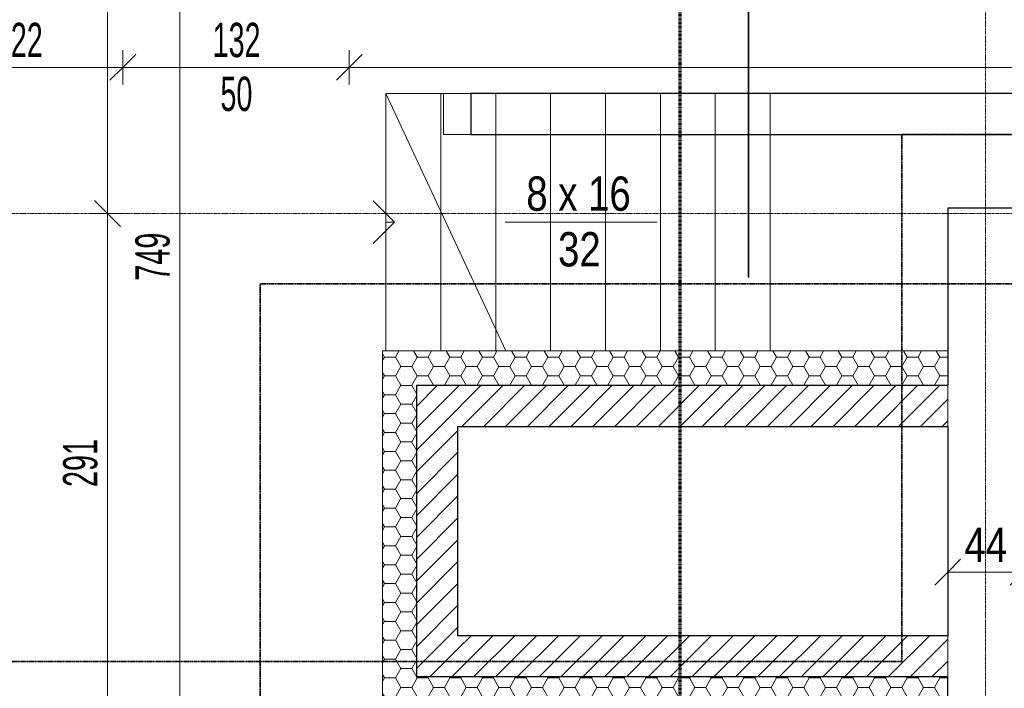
# Model space of a CAD drawing. Header units: millimetres. Extents: x -56641 to 6003, y -24465 to 16563.
# Tile 52 of 79: x -35465 to -29723, y 3899 to 7794. Entities that reach past the tile are written whole.
import ezdxf

# ---------------------------------------------------------------- set-up
doc = ezdxf.new("R2010")
doc.units = ezdxf.units.MM
for name, pattern in [('__FK_przerywana', [3.2004, 1.6002, -1.6002]), ('Kreska', [6.35, 3.175, -3.175]), ('Linia siatki', [22.225, 12.7, -3.175, 3.175, -3.175]), ('Ponad', [3.96875, 2.38125, -1.5875])]:
    doc.linetypes.add(name, pattern=pattern)
for name, color, linetype, lineweight in [('A-ANNO-DIMS', 7, 'Continuous', 5), ('A-ANNO-DIMS-100', 7, 'Continuous', 5), ('A-WALL', 7, 'Continuous', 5), ('A-WALL-PATT', 7, 'Continuous', 35), ('G-ANNO-SYMB', 7, 'Continuous', 5), ('G-ANNO-TEXT', 7, 'Continuous', 5), ('S-GRID', 7, 'Continuous', 5), ('S-STRS', 7, 'Continuous', 5), ('S-STRS-ANNO', 7, 'Continuous', 5), ('S-STRS-IDEN', 7, 'Continuous', 5), ('S-STRS-MBND', 7, 'Ponad', 5)]:
    doc.layers.add(name, color=color, linetype=linetype, lineweight=lineweight)
doc.layers.add('A-DETL', color=7, linetype='Continuous', lineweight=5, true_color=0x00a600)
doc.styles.add('Arial_2', font='arial.ttf', dxfattribs={"width": 0.8, "height": 200})
doc.styles.add('Arial_5', font='arial.ttf', dxfattribs={"width": 0.6, "height": 200})
doc.dimstyles.new('REVIT_standard', dxfattribs={"dimscale": 304.8, "dimtxt": 204.05188, "dimasz": 0.492126, "dimexe": 0.328084, "dimexo": 0.0625, "dimgap": 0, "dimtad": 1, "dimdec": 0, "dimlfac": 0.1, "dimzin": 0, "dimdsep": 46, "dimtxsty": 'Arial_2', "dimblk1": 'OBLIQUE', "dimblk2": 'OBLIQUE', "dimsah": 1, "dimcen": 0.09, "dimazin": 0, "dimtfac": 1, "dimtdec": 4, "dimtix": 1, "dimtmove": 0, "dimatfit": 3, "dimfxl": 0.328084, "dimfxlon": 1, "dimtvp": 1, "dimtolj": 1, "dimtzin": 0, "dimarcsym": 2})
doc.dimstyles.new('standard_wielkość_otworów', dxfattribs={"dimscale": 304.8, "dimtxt": 204.05188, "dimasz": 0.492126, "dimexe": 0.328084, "dimexo": 0.0625, "dimgap": 0, "dimtad": 1, "dimdec": 0, "dimlfac": 0.1, "dimzin": 0, "dimdsep": 46, "dimtxsty": 'Arial_5', "dimblk1": 'OBLIQUE', "dimblk2": 'OBLIQUE', "dimsah": 1, "dimcen": 0.09, "dimazin": 0, "dimtfac": 1, "dimtdec": 4, "dimtix": 1, "dimtmove": 0, "dimatfit": 3, "dimfxl": 0.328084, "dimfxlon": 1, "dimtvp": 1, "dimtolj": 1, "dimtzin": 0, "dimarcsym": 2})
pattern_1 = [(0, (0, 0), (95.25, 54.993), [63.5, -127]), (120, (0, 0), (-95.250335, 54.99242), [63.5, -127]), (60, (0, 0), (-0.000335, 109.98542), [0, -127, 63.5, 0])]
pattern_2 = [(45, (0, 0), (-63.6396, 63.6396), [])]

# ---------------------------------------------------------------- blocks, each defined once
blk = doc.blocks.new('DIMBLOCK85-RZUT PIWNICY')
at = {"layer": 'A-ANNO-DIMS-100', "color": 250, "true_color": 0x303030, "transparency": 16777216}
for p, q in [((-30053.4, 4576), (-30053.4, 4676)), ((-30053.4, 4576), (-29978.4, 4651)), ((-29613.4, 4576), (-29613.4, 4676)), ((-29613.4, 4576), (-29538.4, 4651)), ((-30053.4, 4576), (-30128.4, 4501)), ((-30053.4, 4576), (-29613.4, 4576)), ((-30053.4, 4576), (-30053.4, 4476)), ((-29613.4, 4576), (-29688.4, 4501)), ((-29613.4, 4576), (-29613.4, 4476))]:
    blk.add_line(p, q, dxfattribs=at)
at = {"layer": 'A-ANNO-DIMS-100', "color": 0, "transparency": 16777216, "insert": (-29955.8, 4835.7), "char_height": 200, "width": 293.835, "attachment_point": 1, "line_spacing_factor": 0.941778, "style": 'Arial_2'}
blk.add_mtext('44', dxfattribs=at)
blk = doc.blocks.new('_Oblique')
at = {"color": 0, "linetype": 'ByBlock', "lineweight": -2}
blk.add_line((-0.5, -0.5), (0.5, 0.5), dxfattribs=at)
blk = doc.blocks.new('DIMBLOCK222-RZUT PIWNICY')
at = {"layer": 'A-ANNO-DIMS-100', "color": 250, "true_color": 0x303030, "transparency": 16777216}
for p, q in [((-34530.7, 10155.6), (-34605.7, 10230.6)), ((-34530.7, 10155.6), (-34630.7, 10155.6)), ((-34530.7, 10155.6), (-34530.7, 2665.6)), ((-34530.7, 10155.6), (-34455.7, 10080.6)), ((-34530.7, 10155.6), (-34430.7, 10155.6)), ((-34530.7, 2665.6), (-34605.7, 2740.6)), ((-34530.7, 2665.6), (-34630.7, 2665.6)), ((-34530.7, 2665.6), (-34455.7, 2590.6)), ((-34530.7, 2665.6), (-34430.7, 2665.6))]:
    blk.add_line(p, q, dxfattribs=at)
at = {"layer": 'A-ANNO-DIMS-100', "color": 0, "transparency": 16777216, "insert": (-34790.4, 6274), "char_height": 200, "width": 327.739, "attachment_point": 1, "rotation": 90, "line_spacing_factor": 0.941778, "style": 'Arial_5'}
blk.add_mtext('749', dxfattribs=at)
blk = doc.blocks.new('DIMBLOCK224-RZUT PIWNICY')
at = {"layer": 'A-ANNO-DIMS-100', "color": 250, "true_color": 0x303030, "transparency": 16777216}
for p, q in [((-34952.8, 9835.6), (-35027.8, 9910.6)), ((-34952.8, 9835.6), (-35052.8, 9835.6)), ((-34952.8, 9835.6), (-34952.8, 6665.6)), ((-34952.8, 9835.6), (-34877.8, 9760.6)), ((-34952.8, 9835.6), (-34852.8, 9835.6)), ((-34952.8, 6665.6), (-35027.8, 6740.6)), ((-34952.8, 6665.6), (-35052.8, 6665.6)), ((-34952.8, 6665.6), (-34877.8, 6590.6)), ((-34952.8, 6665.6), (-34852.8, 6665.6))]:
    blk.add_line(p, q, dxfattribs=at)
at = {"layer": 'A-ANNO-DIMS-100', "color": 0, "transparency": 16777216, "insert": (-35212.4, 8114), "char_height": 200, "width": 327.739, "attachment_point": 1, "rotation": 90, "line_spacing_factor": 0.941778, "style": 'Arial_5'}
blk.add_mtext('317', dxfattribs=at)
blk = doc.blocks.new('DIMBLOCK225-RZUT PIWNICY')
at = {"layer": 'A-ANNO-DIMS-100', "color": 250, "true_color": 0x303030, "transparency": 16777216}
for p, q in [((-34952.8, 6665.6), (-35027.8, 6740.6)), ((-34952.8, 6665.6), (-35052.8, 6665.6)), ((-34952.8, 6665.6), (-34952.8, 3751.6)), ((-34952.8, 6665.6), (-34877.8, 6590.6)), ((-34952.8, 6665.6), (-34852.8, 6665.6)), ((-34952.8, 3751.6), (-35027.8, 3826.6)), ((-34952.8, 3751.6), (-35052.8, 3751.6)), ((-34952.8, 3751.6), (-34877.8, 3676.6)), ((-34952.8, 3751.6), (-34852.8, 3751.6))]:
    blk.add_line(p, q, dxfattribs=at)
at = {"layer": 'A-ANNO-DIMS-100', "color": 0, "transparency": 16777216, "insert": (-35212.4, 5072), "char_height": 200, "width": 327.739, "attachment_point": 1, "rotation": 90, "line_spacing_factor": 0.941778, "style": 'Arial_5'}
blk.add_mtext('291', dxfattribs=at)
blk = doc.blocks.new('OBS oznaczenie biegu schodów ___FK_4_0 - OBS_Oznaczenie biegu schodów-885247-RZUT PIWNICY')
at = {"layer": 'S-STRS-IDEN'}
blk.add_line((1.184, 0.362), (10.056, 0.362), dxfattribs=at)
blk = doc.blocks.new('DIMBLOCK253-RZUT PIWNICY')
at = {"layer": 'A-ANNO-DIMS-100', "color": 250, "true_color": 0x303030, "transparency": 16777216}
for p, q in [((-36083.4, 7517), (-36083.4, 7617)), ((-36083.4, 7517), (-36008.4, 7592)), ((-34863.4, 7517), (-34863.4, 7617)), ((-34863.4, 7517), (-34788.4, 7592)), ((-36083.4, 7517), (-36158.4, 7442)), ((-36083.4, 7517), (-34863.4, 7517)), ((-36083.4, 7517), (-36083.4, 7417)), ((-34863.4, 7517), (-34938.4, 7442)), ((-34863.4, 7517), (-34863.4, 7417))]:
    blk.add_line(p, q, dxfattribs=at)
at = {"layer": 'A-ANNO-DIMS-100', "color": 0, "transparency": 16777216, "insert": (-35610, 7776.6), "char_height": 200, "width": 327.739, "attachment_point": 1, "line_spacing_factor": 0.941778, "style": 'Arial_5'}
blk.add_mtext('122', dxfattribs=at)
blk = doc.blocks.new('DIMBLOCK254-RZUT PIWNICY')
at = {"layer": 'A-ANNO-DIMS-100', "color": 250, "true_color": 0x303030, "transparency": 16777216}
for p, q in [((-34863.4, 7517), (-34863.4, 7617)), ((-34863.4, 7517), (-34788.4, 7592)), ((-33543.4, 7517), (-33543.4, 7617)), ((-33543.4, 7517), (-33468.4, 7592)), ((-34863.4, 7517), (-34938.4, 7442)), ((-34863.4, 7517), (-33543.4, 7517)), ((-34863.4, 7517), (-34863.4, 7417)), ((-33543.4, 7517), (-33618.4, 7442)), ((-33543.4, 7517), (-33543.4, 7417))]:
    blk.add_line(p, q, dxfattribs=at)
at = {"layer": 'A-ANNO-DIMS-100', "color": 0, "transparency": 16777216, "char_height": 200, "attachment_point": 1, "line_spacing_factor": 0.941778, "style": 'Arial_5'}
for s, insert, width in [('132', (-34340, 7776.6), 327.739), ('50', (-34294.5, 7462.7), 218.492)]:
    blk.add_mtext(s, dxfattribs=dict(at, insert=insert, width=width))
blk = doc.blocks.new('DIMBLOCK255-RZUT PIWNICY')
at = {"layer": 'A-ANNO-DIMS-100', "color": 250, "true_color": 0x303030, "transparency": 16777216}
for p, q in [((-33543.4, 7517), (-33543.4, 7617)), ((-33543.4, 7517), (-33468.4, 7592)), ((-24843.4, 7517), (-24843.4, 7617)), ((-24843.4, 7517), (-24768.4, 7592)), ((-33543.4, 7517), (-33618.4, 7442)), ((-33543.4, 7517), (-24843.4, 7517)), ((-33543.4, 7517), (-33543.4, 7417)), ((-24843.4, 7517), (-24918.4, 7442)), ((-24843.4, 7517), (-24843.4, 7417))]:
    blk.add_line(p, q, dxfattribs=at)
at = {"layer": 'A-ANNO-DIMS-100', "color": 0, "transparency": 16777216, "insert": (-29330, 7776.6), "char_height": 200, "width": 327.739, "attachment_point": 1, "line_spacing_factor": 0.941778, "style": 'Arial_5'}
blk.add_mtext('870', dxfattribs=at)

msp = doc.modelspace()

# ---------------------------------------------------------------- hatches: boundary and pattern name
at = {"layer": 'A-WALL-PATT', "lineweight": 5}
h = msp.add_hatch(dxfattribs=at)
h.set_pattern_fill('FP_2', color=256, style=0, pattern_type=2)
h.set_pattern_definition(pattern_1)
h.paths.add_polyline_path([(-30053.416, 5665.193), (-30053.416, 5865.193), (-33349.416, 5865.193), (-33349.416, 5665.193), (-32300.113, 5665.193)])
h = msp.add_hatch(dxfattribs=at)
h.set_pattern_fill('FP_2', color=256, style=0, pattern_type=2)
h.set_pattern_definition(pattern_1)
h.paths.add_polyline_path([(-33349.3, 3765.708), (-33149.416, 3765.708), (-33149.416, 5665.193), (-33349.416, 5665.193), (-33349.416, 3765.708)])
at = {"layer": 'A-WALL-PATT', "lineweight": 5, "true_color": 0x787878}
h = msp.add_hatch(dxfattribs=at)
h.set_pattern_fill('FP_1', color=8, style=0, pattern_type=2)
h.set_pattern_definition(pattern_2)
h.paths.add_polyline_path([(-30053.416, 5425.193), (-30053.416, 5665.193), (-33149.416, 5665.193), (-33149.416, 5425.193), (-32300.113, 5425.193)])
h = msp.add_hatch(dxfattribs=at)
h.set_pattern_fill('FP_1', color=8, style=0, pattern_type=2)
h.set_pattern_definition(pattern_2)
h.paths.add_polyline_path([(-32909.416, 3965.593), (-32909.416, 5425.193), (-33149.416, 5425.193), (-33149.416, 3965.593)])
h = msp.add_hatch(dxfattribs=at)
h.set_pattern_fill('FP_1', color=8, style=0, pattern_type=2)
h.set_pattern_definition(pattern_2)
h.paths.add_polyline_path([(-30053.416, 3965.593), (-30053.416, 4205.593), (-32909.416, 4205.593), (-32909.416, 3965.593), (-32300.113, 3965.593)])
at = {"layer": 'A-WALL-PATT', "lineweight": 5}
h = msp.add_hatch(dxfattribs=at)
h.set_pattern_fill('FP_2', color=256, style=0, pattern_type=2)
h.set_pattern_definition(pattern_1)
h.paths.add_polyline_path([(-30053.416, 3765.593), (-30053.416, 3965.593), (-33149.416, 3965.593), (-33149.277, 3765.708), (-32300.113, 3765.593)])

# ---------------------------------------------------------------- linework, layer by layer
at = {"layer": 'A-DETL', "color": 6, "linetype": '__FK_przerywana', "lineweight": 35, "true_color": 0xff00ff}
for p, q in [((-30321.063, 7125.193), (-7913.416, 7125.193)), ((-30321.063, 6085.593), (-30321.063, 7125.193)), ((-30321.063, 4055.593), (-30321.063, 6085.593)), ((-30321.063, 4055.593), (-36113.416, 4055.593))]:
    msp.add_line(p, q, dxfattribs=at)
at = {"layer": 'A-DETL', "color": 5, "linetype": '__FK_przerywana', "lineweight": 35, "true_color": 0x0000ff}
for p, q in [((-34062.974, 6255.593), (-27183.416, 6255.593)), ((-34062.974, 1712.84), (-34062.974, 6255.593))]:
    msp.add_line(p, q, dxfattribs=at)
at = {"layer": 'A-WALL'}
for p, q in [((-32993.606, 7365.193), (-32833.606, 7365.193)), ((-32993.606, 7125.193), (-32993.606, 7365.193)), ((-32833.606, 7125.193), (-32993.606, 7125.193)), ((-33329.016, 5865.193), (-33349.416, 5865.193)), ((-33349.416, 5865.193), (-33349.416, 3765.708)), ((-30053.416, 5865.193), (-32629.555, 5865.193)), ((-30053.416, 5425.193), (-30053.416, 5665.193)), ((-30053.416, 3965.593), (-30053.416, 4205.593))]:
    msp.add_line(p, q, dxfattribs=at)
at = {"layer": 'A-WALL', "lineweight": 25}
for p, q in [((-24618.416, 7365.193), (-32833.606, 7365.193)), ((-32833.606, 7365.193), (-32833.606, 7125.193)), ((-32833.606, 7125.193), (-24858.416, 7125.193)), ((-30053.416, 6695.593), (-30053.416, 5665.193)), ((-24858.416, 6695.593), (-30053.416, 6695.593)), ((-33149.416, 5665.193), (-30053.416, 5665.193)), ((-33149.416, 3965.593), (-33149.416, 5665.193)), ((-32909.416, 5425.193), (-30053.416, 5425.193)), ((-32909.416, 4205.593), (-32909.416, 5425.193)), ((-30053.416, 5425.193), (-30053.416, 4205.593)), ((-30053.416, 4205.593), (-32909.416, 4205.593)), ((-30053.416, 3965.593), (-33149.416, 3965.593)), ((-30053.416, 3740.593), (-30053.416, 3965.593))]:
    msp.add_line(p, q, dxfattribs=at)
at = {"layer": 'G-ANNO-SYMB', "linetype": 'Kreska', "lineweight": 70}
msp.add_line((-31613.016, -23094.679), (-31613.016, 9589.963), dxfattribs=at)
at = {"layer": 'G-ANNO-TEXT', "color": 5, "lineweight": 35, "true_color": 0x0000ff}
msp.add_line((-31214.293, 6292.208), (-31214.293, 9070.781), dxfattribs=at)
at = {"layer": 'S-GRID', "linetype": 'Linia siatki'}
for p, q in [((-29833.416, 10521.572), (-29833.416, -21375.488)), ((-55866.741, 6665.593), (-890.975, 6665.593))]:
    msp.add_line(p, q, dxfattribs=at)
at = {"layer": 'S-STRS'}
for p, q in [((-33329.016, 7365.193), (-33329.016, 5865.193)), ((-33009.016, 6678.95), (-33009.016, 5865.193)), ((-32689.016, 5992.708), (-32689.016, 5865.193)), ((-33329.016, 5865.193), (-33009.016, 5865.193)), ((-33009.016, 5865.193), (-32689.016, 5865.193)), ((-32689.016, 5865.193), (-32629.555, 5865.193))]:
    msp.add_line(p, q, dxfattribs=at)
at = {"layer": 'S-STRS', "linetype": 'Ponad'}
for p, q in [((-33329.016, 7365.193), (-33329.016, 5865.193)), ((-33009.016, 6678.95), (-33009.016, 5865.193)), ((-32689.016, 5992.708), (-32689.016, 5865.193))]:
    msp.add_line(p, q, dxfattribs=at)
at = {"layer": 'S-STRS-ANNO'}
for p, q in [((-33279.285, 6615.193), (-33404.285, 6740.193)), ((-33279.285, 6615.193), (-33404.285, 6490.193)), ((-33329.016, 6615.193), (-33279.285, 6615.193))]:
    msp.add_line(p, q, dxfattribs=at)
at = {"layer": 'S-STRS-MBND'}
for p, q in [((-33329.016, 7365.193), (-31089.016, 7365.193)), ((-33009.016, 7365.193), (-33009.016, 6678.95)), ((-33009.016, 7365.193), (-33009.016, 6678.95)), ((-32689.016, 7365.193), (-32689.016, 5992.708)), ((-32689.016, 7365.193), (-32689.016, 5992.708)), ((-32369.016, 7365.193), (-32369.016, 5865.193)), ((-32369.016, 7365.193), (-32369.016, 5865.193)), ((-32049.016, 7365.193), (-32049.016, 5865.193)), ((-32049.016, 7365.193), (-32049.016, 5865.193)), ((-31729.016, 7365.193), (-31729.016, 5865.193)), ((-31729.016, 7365.193), (-31729.016, 5865.193)), ((-31409.016, 7365.193), (-31409.016, 5865.193)), ((-31409.016, 7365.193), (-31409.016, 5865.193)), ((-24974.016, 7365.193), (-31089.016, 7365.193)), ((-31089.016, 7365.193), (-31089.016, 5865.193)), ((-31089.016, 7365.193), (-31089.016, 5865.193)), ((-32629.555, 5865.193), (-31089.016, 5865.193))]:
    msp.add_line(p, q, dxfattribs=at)
at = {"layer": 'S-STRS-MBND', "linetype": 'Continuous'}
msp.add_line((-32629.555, 5865.193), (-33329.016, 7365.193), dxfattribs=at)

# ---------------------------------------------------------------- block references
at = {"layer": 'S-STRS-IDEN', "xscale": 99.99999999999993, "yscale": 99.99999999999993, "zscale": 99.99999999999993}
msp.add_blockref('OBS oznaczenie biegu schodów ___FK_4_0 - OBS_Oznaczenie biegu schodów-885247-RZUT PIWNICY', (-32752.5, 6579.238), dxfattribs=at)

# ---------------------------------------------------------------- texts
at = {"layer": 'S-STRS-IDEN', "char_height": 200, "attachment_point": 1, "style": 'Arial_2'}
for s, insert, width in [('8 x 16', (-32510.706, 6881.224), 756.793), ('32', (-32325.498, 6557.109), 307.848)]:
    msp.add_mtext(s, dxfattribs=dict(at, insert=insert, width=width))

# ---------------------------------------------------------------- dimensions: what is measured, and where the dimension line sits
at = {"layer": 'A-ANNO-DIMS', "color": 250, "true_color": 0x303030}
for base, p1, p2, override, picture, middle in [((-34530.708, 2665.593), (-34630.708, 10155.593), (-34430.708, 2665.593), {"dimpost": '<>', "dimfxl": 7492.669751}, 'DIMBLOCK222-RZUT PIWNICY', (-34632.822, 6410.593)), ((-34952.798, 6665.593), (-34852.798, 9835.593), (-34852.798, 6665.593), {"dimpost": '<>', "dimfxl": 3170}, 'DIMBLOCK224-RZUT PIWNICY', (-35054.981, 8250.593)), ((-34952.798, 3751.593), (-34852.798, 6665.593), (-34852.798, 3751.593), {"dimpost": '<>', "dimfxl": 2914}, 'DIMBLOCK225-RZUT PIWNICY', (-35054.913, 5208.593))]:
    dim = msp.add_linear_dim(base=base, p1=p1, p2=p2, angle=90, dimstyle='standard_wielkość_otworów', override=override, dxfattribs=at)
    dim.commit()
    dim.dimension.update_dxf_attribs({"geometry": picture, "text_midpoint": middle})
for base, p1, p2, dimstyle, override, picture, middle in [((-34863.416, 7516.96), (-36083.416, 7416.96), (-34863.416, 7416.96), 'standard_wielkość_otworów', {"dimpost": '<>', "dimfxl": 1220}, 'DIMBLOCK253-RZUT PIWNICY', (-35473.416, 7617.37)), ((-24843.416, 7516.96), (-33543.416, 7416.96), (-24843.416, 7416.96), 'standard_wielkość_otworów', {"dimpost": '<>', "dimfxl": 8700}, 'DIMBLOCK255-RZUT PIWNICY', (-29193.416, 7619.075)), ((-29613.416, 4576.009), (-30053.416, 4676.009), (-29613.416, 4676.009), 'REVIT_standard', {"dimpost": '<>', "dimfxl": 440}, 'DIMBLOCK85-RZUT PIWNICY', (-29833.416, 4676.009))]:
    dim = msp.add_linear_dim(base=base, p1=p1, p2=p2, dimstyle=dimstyle, override=override, dxfattribs=at)
    dim.commit()
    dim.dimension.update_dxf_attribs({"geometry": picture, "text_midpoint": middle})
dim = msp.add_linear_dim(base=(-33543.416, 7516.96), p1=(-34863.416, 7416.96), p2=(-33543.416, 7416.96), text='<>\\X50', dimstyle='standard_wielkość_otworów', override={"dimpost": '<>', "dimfxl": 1320}, dxfattribs=at)
dim.commit()
dim.dimension.update_dxf_attribs({"geometry": 'DIMBLOCK254-RZUT PIWNICY', "text_midpoint": (-34203.416, 7516.96)})

doc.saveas('drawing.dxf')
